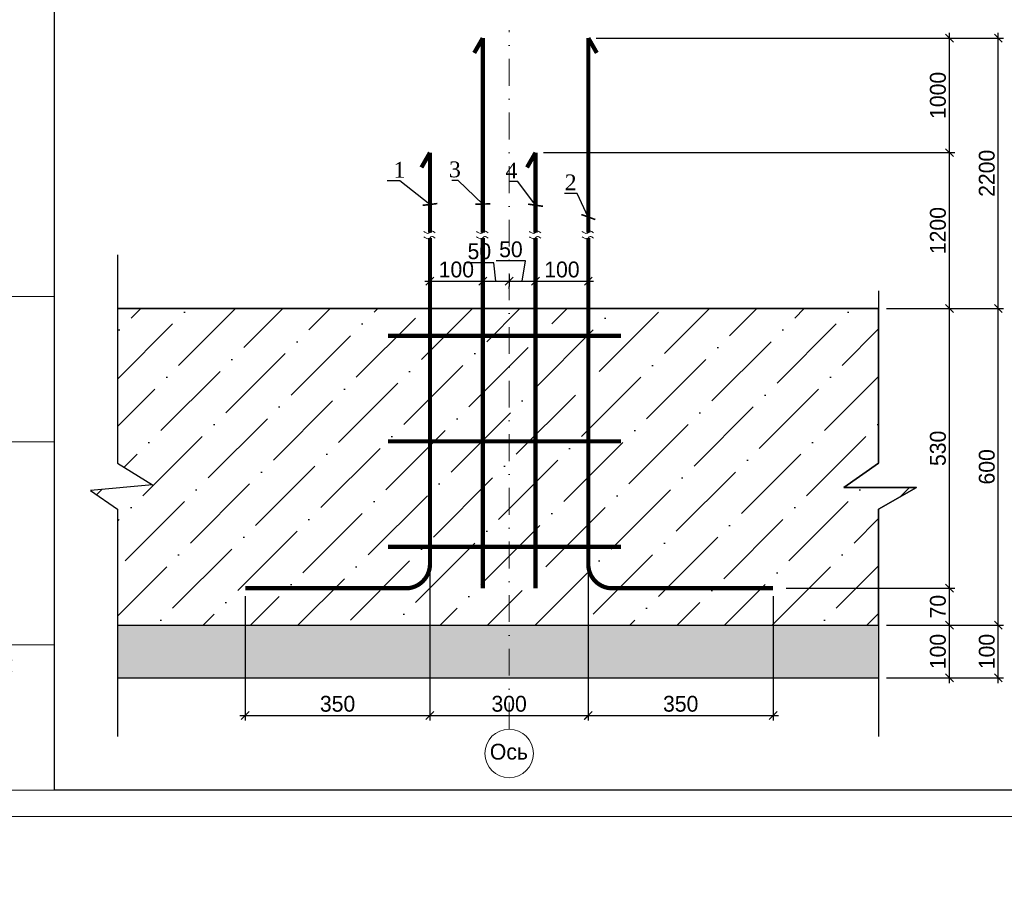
# Model space of a CAD drawing. Header units: millimetres. Extents: x -33345 to 4712671, y -3392 to 121473.
# Tile 158 of 256: x 899429 to 918082, y 43253 to 59599. Entities that reach past the tile are written whole.
import ezdxf
from ezdxf import colors
from ezdxf.entities.mleader import LeaderData, LeaderLine
from ezdxf.math import Vec2, Vec3

# ---------------------------------------------------------------- set-up
doc = ezdxf.new("R2010")
doc.units = ezdxf.units.MM
doc.linetypes.add('DASHDOTX2', pattern=[50.8, 25.4, -12.7, 0, -12.7])
for name, color, linetype, lineweight in [('Lina', 7, 'Continuous', 20), ('КЖ Текст', 250, 'Continuous', 15), ('планыыыы', 7, 'Continuous', 0)]:
    doc.layers.add(name, color=color, linetype=linetype, lineweight=lineweight)
doc.layers.add('СПДС_РАЗМЕРЫ', color=7, linetype='Continuous')
doc.styles.add('ISO', font='isocpeui.ttf')
doc.styles.add('SIMPLEX350', font='times.ttf', dxfattribs={"height": 350})
doc.styles.get("Standard").update_dxf_attribs({"font": 'arial.ttf'})
doc.styles.add('Times New Roman', font='times.ttf')
doc.styles.add('X-U-RW-01$0$StyleROMANS', font='GOTHIC.TTF')
doc.dimstyles.new('М100', dxfattribs={"dimscale": 100, "dimtxt": 3, "dimasz": 1.5, "dimexe": 1, "dimexo": 1.5, "dimgap": 0.6, "dimtad": 1, "dimdec": 0, "dimtxsty": 'Standard', "dimblk": 'OBLIQUE', "dimcen": 2.5, "dimdle": 1, "dimadec": 0, "dimazin": 0, "dimtfac": 1, "dimtdec": 0, "dimtmove": 0, "dimatfit": 3, "dimldrblk": 'OBLIQUE', "dimfxl": 1.25, "dimarcsym": 0})

# ---------------------------------------------------------------- blocks, each defined once
blk = doc.blocks.new('awe4tD')
at = {"layer": 'Lina', "ltscale": 10}
for p, q in [((-44312815, 22744228), (-44314815, 22744228)), ((-44312815, 22741478), (-44314135, 22741478)), ((-44312815, 22737628), (-44314135, 22737628))]:
    blk.add_line(p, q, dxfattribs=at)
blk.add_lwpolyline([(-44239015, 22734378), (-44314815, 22734378), (-44314815, 22776378), (-44239015, 22776378)], close=True, dxfattribs=at)
at = {"layer": 'Lina', "lineweight": 30, "ltscale": 10}
blk.add_lwpolyline([(-44239515, 22734878), (-44312815, 22734878), (-44312815, 22775878), (-44239515, 22775878)], close=True, dxfattribs=at)
at = {"layer": 'Lina', "ltscale": 10}
blk.add_lwpolyline([(-44312815, 22734878), (-44314135, 22734878), (-44314135, 22744228)], dxfattribs=at)
at = {"layer": 'Lina', "ltscale": 10, "char_height": 330, "attachment_point": 1, "rotation": 90, "style": 'Times New Roman'}
for s, insert, width in [('Взам. инв. N', (-44314047, 22741499), 2670.44), ('Подпись и дата', (-44314062, 22737939), 3220.15), ('Инв. N подл.', (-44314039, 22734997), 2670.44)]:
    blk.add_mtext(s, dxfattribs=dict(at, insert=insert, width=width))
blk = doc.blocks.new('_Oblique')
at = {"color": 0, "linetype": 'ByBlock', "lineweight": -2}
blk.add_line((-0.5, -0.5), (0.5, 0.5), dxfattribs=at)
blk = doc.blocks.new('*D1269')
at = {"layer": 'Defpoints', "color": 0, "ltscale": 4, "transparency": 16777216}
for p in [(907201, 49443), (903701, 48826), (907201, 46416)]:
    blk.add_point(p, dxfattribs=at)
at = {"layer": 'СПДС_РАЗМЕРЫ', "color": 0, "lineweight": -2, "ltscale": 4, "transparency": 16777216}
for p, q in [((907201, 49293), (907201, 46316)), ((903701, 48676), (903701, 46316)), ((903601, 46416), (907301, 46416))]:
    blk.add_line(p, q, dxfattribs=at)
at = {"layer": 'СПДС_РАЗМЕРЫ', "color": 0, "lineweight": -2, "ltscale": 4, "transparency": 16777216, "xscale": 150, "yscale": 150, "zscale": 150, "rotation": 180}
blk.add_blockref('_Oblique', (903701, 46416), dxfattribs=at)
at = {"layer": 'СПДС_РАЗМЕРЫ', "color": 0, "lineweight": -2, "ltscale": 4, "transparency": 16777216, "xscale": 150, "yscale": 150, "zscale": 150}
blk.add_blockref('_Oblique', (907201, 46416), dxfattribs=at)
at = {"layer": 'СПДС_РАЗМЕРЫ', "color": 0, "ltscale": 4, "transparency": 16777216, "insert": (905451, 46634), "char_height": 300, "attachment_point": 5, "style": 'X-U-RW-01$0$StyleROMANS'}
blk.add_mtext('350', dxfattribs=at)
blk = doc.blocks.new('*D1270')
at = {"layer": 'Defpoints', "color": 0, "ltscale": 4, "transparency": 16777216}
for p in [(907201, 49310), (910200, 49282), (910200, 46416)]:
    blk.add_point(p, dxfattribs=at)
at = {"layer": 'СПДС_РАЗМЕРЫ', "color": 0, "lineweight": -2, "ltscale": 4, "transparency": 16777216}
for p, q in [((907201, 49160), (907201, 46316)), ((910200, 49132), (910200, 46316)), ((907101, 46416), (910300, 46416))]:
    blk.add_line(p, q, dxfattribs=at)
at = {"layer": 'СПДС_РАЗМЕРЫ', "color": 0, "lineweight": -2, "ltscale": 4, "transparency": 16777216, "xscale": 150, "yscale": 150, "zscale": 150, "rotation": 180}
blk.add_blockref('_Oblique', (907201, 46416), dxfattribs=at)
at = {"layer": 'СПДС_РАЗМЕРЫ', "color": 0, "lineweight": -2, "ltscale": 4, "transparency": 16777216, "xscale": 150, "yscale": 150, "zscale": 150}
blk.add_blockref('_Oblique', (910200, 46416), dxfattribs=at)
at = {"layer": 'СПДС_РАЗМЕРЫ', "color": 0, "ltscale": 4, "transparency": 16777216, "insert": (908701, 46634), "char_height": 300, "attachment_point": 5, "style": 'X-U-RW-01$0$StyleROMANS'}
blk.add_mtext('300', dxfattribs=at)
blk = doc.blocks.new('*D1271')
at = {"layer": 'Defpoints', "color": 0, "ltscale": 4, "transparency": 16777216}
for p in [(910201, 49310), (913701, 48826), (913701, 46416)]:
    blk.add_point(p, dxfattribs=at)
at = {"layer": 'СПДС_РАЗМЕРЫ', "color": 0, "lineweight": -2, "ltscale": 4, "transparency": 16777216}
for p, q in [((910201, 49160), (910201, 46316)), ((913701, 48676), (913701, 46316)), ((910101, 46416), (913801, 46416))]:
    blk.add_line(p, q, dxfattribs=at)
at = {"layer": 'СПДС_РАЗМЕРЫ', "color": 0, "lineweight": -2, "ltscale": 4, "transparency": 16777216, "xscale": 150, "yscale": 150, "zscale": 150, "rotation": 180}
blk.add_blockref('_Oblique', (910201, 46416), dxfattribs=at)
at = {"layer": 'СПДС_РАЗМЕРЫ', "color": 0, "lineweight": -2, "ltscale": 4, "transparency": 16777216, "xscale": 150, "yscale": 150, "zscale": 150}
blk.add_blockref('_Oblique', (913701, 46416), dxfattribs=at)
at = {"layer": 'СПДС_РАЗМЕРЫ', "color": 0, "ltscale": 4, "transparency": 16777216, "insert": (911951, 46634), "char_height": 300, "attachment_point": 5, "style": 'X-U-RW-01$0$StyleROMANS'}
blk.add_mtext('350', dxfattribs=at)
blk = doc.blocks.new('*D1272')
at = {"layer": 'Defpoints', "color": 0, "ltscale": 4, "transparency": 16777216}
for p in [(915701, 48126), (917043, 48126), (915701, 47126)]:
    blk.add_point(p, dxfattribs=at)
at = {"layer": 'СПДС_РАЗМЕРЫ', "color": 0, "lineweight": -2, "ltscale": 4, "transparency": 16777216}
for p, q in [((915851, 48126), (917143, 48126)), ((917043, 47026), (917043, 48226)), ((915851, 47126), (917143, 47126))]:
    blk.add_line(p, q, dxfattribs=at)
at = {"layer": 'СПДС_РАЗМЕРЫ', "color": 0, "lineweight": -2, "ltscale": 4, "transparency": 16777216, "xscale": 150, "yscale": 150, "zscale": 150}
for p, rotation in [((917043, 48126), 90), ((917043, 47126), 270)]:
    blk.add_blockref('_Oblique', p, dxfattribs=dict(at, rotation=rotation))
at = {"layer": 'СПДС_РАЗМЕРЫ', "color": 0, "ltscale": 4, "transparency": 16777216, "insert": (916825, 47626), "char_height": 300, "attachment_point": 5, "rotation": 90, "style": 'X-U-RW-01$0$StyleROMANS'}
blk.add_mtext('100', dxfattribs=at)
blk = doc.blocks.new('*D1273')
at = {"layer": 'Defpoints', "color": 0, "ltscale": 4, "transparency": 16777216}
for p in [(913801, 48826), (917043, 48826), (915701, 48126)]:
    blk.add_point(p, dxfattribs=at)
at = {"layer": 'СПДС_РАЗМЕРЫ', "color": 0, "lineweight": -2, "ltscale": 4, "transparency": 16777216}
for p, q in [((917043, 48026), (917043, 48926)), ((913951, 48826), (917143, 48826)), ((915851, 48126), (917143, 48126))]:
    blk.add_line(p, q, dxfattribs=at)
at = {"layer": 'СПДС_РАЗМЕРЫ', "color": 0, "lineweight": -2, "ltscale": 4, "transparency": 16777216, "xscale": 150, "yscale": 150, "zscale": 150}
for p, rotation in [((917043, 48826), 90), ((917043, 48126), 270)]:
    blk.add_blockref('_Oblique', p, dxfattribs=dict(at, rotation=rotation))
at = {"layer": 'СПДС_РАЗМЕРЫ', "color": 0, "ltscale": 4, "transparency": 16777216, "insert": (916825, 48476), "char_height": 300, "attachment_point": 5, "rotation": 90, "style": 'X-U-RW-01$0$StyleROMANS'}
blk.add_mtext('70', dxfattribs=at)
blk = doc.blocks.new('*D1274')
at = {"layer": 'Defpoints', "color": 0, "ltscale": 4, "transparency": 16777216}
for p in [(915701, 54126), (917043, 54126), (913801, 48826)]:
    blk.add_point(p, dxfattribs=at)
at = {"layer": 'СПДС_РАЗМЕРЫ', "color": 0, "lineweight": -2, "ltscale": 4, "transparency": 16777216}
for p, q in [((915851, 54126), (917143, 54126)), ((917043, 48726), (917043, 54226)), ((913951, 48826), (917143, 48826))]:
    blk.add_line(p, q, dxfattribs=at)
at = {"layer": 'СПДС_РАЗМЕРЫ', "color": 0, "lineweight": -2, "ltscale": 4, "transparency": 16777216, "xscale": 150, "yscale": 150, "zscale": 150}
for p, rotation in [((917043, 54126), 90), ((917043, 48826), 270)]:
    blk.add_blockref('_Oblique', p, dxfattribs=dict(at, rotation=rotation))
at = {"layer": 'СПДС_РАЗМЕРЫ', "color": 0, "ltscale": 4, "transparency": 16777216, "insert": (916825, 51476), "char_height": 300, "attachment_point": 5, "rotation": 90, "style": 'X-U-RW-01$0$StyleROMANS'}
blk.add_mtext('530', dxfattribs=at)
blk = doc.blocks.new('*D1275')
at = {"layer": 'Defpoints', "color": 0, "ltscale": 4, "transparency": 16777216}
for p in [(915701, 48126), (917968, 48126), (915701, 47126)]:
    blk.add_point(p, dxfattribs=at)
at = {"layer": 'СПДС_РАЗМЕРЫ', "color": 0, "lineweight": -2, "ltscale": 4, "transparency": 16777216}
for p, q in [((915851, 48126), (918068, 48126)), ((917968, 47026), (917968, 48226)), ((915851, 47126), (918068, 47126))]:
    blk.add_line(p, q, dxfattribs=at)
at = {"layer": 'СПДС_РАЗМЕРЫ', "color": 0, "lineweight": -2, "ltscale": 4, "transparency": 16777216, "xscale": 150, "yscale": 150, "zscale": 150}
for p, rotation in [((917968, 48126), 90), ((917968, 47126), 270)]:
    blk.add_blockref('_Oblique', p, dxfattribs=dict(at, rotation=rotation))
at = {"layer": 'СПДС_РАЗМЕРЫ', "color": 0, "ltscale": 4, "transparency": 16777216, "insert": (917751, 47626), "char_height": 300, "attachment_point": 5, "rotation": 90, "style": 'X-U-RW-01$0$StyleROMANS'}
blk.add_mtext('100', dxfattribs=at)
blk = doc.blocks.new('*D1276')
at = {"layer": 'Defpoints', "color": 0, "ltscale": 4, "transparency": 16777216}
for p in [(915701, 54126), (917968, 54126), (915701, 48126)]:
    blk.add_point(p, dxfattribs=at)
at = {"layer": 'СПДС_РАЗМЕРЫ', "color": 0, "lineweight": -2, "ltscale": 4, "transparency": 16777216}
for p, q in [((915851, 54126), (918068, 54126)), ((917968, 48026), (917968, 54226)), ((915851, 48126), (918068, 48126))]:
    blk.add_line(p, q, dxfattribs=at)
at = {"layer": 'СПДС_РАЗМЕРЫ', "color": 0, "lineweight": -2, "ltscale": 4, "transparency": 16777216, "xscale": 150, "yscale": 150, "zscale": 150}
for p, rotation in [((917968, 54126), 90), ((917968, 48126), 270)]:
    blk.add_blockref('_Oblique', p, dxfattribs=dict(at, rotation=rotation))
at = {"layer": 'СПДС_РАЗМЕРЫ', "color": 0, "ltscale": 4, "transparency": 16777216, "insert": (917751, 51126), "char_height": 300, "attachment_point": 5, "rotation": 90, "style": 'X-U-RW-01$0$StyleROMANS'}
blk.add_mtext('600', dxfattribs=at)
blk = doc.blocks.new('*D1277')
at = {"layer": 'Defpoints', "color": 0, "ltscale": 4, "transparency": 16777216}
for p in [(907201, 54540), (908201, 54646), (908201, 54646)]:
    blk.add_point(p, dxfattribs=at)
at = {"layer": 'СПДС_РАЗМЕРЫ', "color": 0, "lineweight": -2, "ltscale": 4, "transparency": 16777216}
for p, q in [((907201, 54690), (907201, 54746)), ((907101, 54646), (908301, 54646)), ((908201, 54496), (908201, 54546))]:
    blk.add_line(p, q, dxfattribs=at)
at = {"layer": 'СПДС_РАЗМЕРЫ', "color": 0, "lineweight": -2, "ltscale": 4, "transparency": 16777216, "xscale": 150, "yscale": 150, "zscale": 150, "rotation": 180}
blk.add_blockref('_Oblique', (907201, 54646), dxfattribs=at)
at = {"layer": 'СПДС_РАЗМЕРЫ', "color": 0, "lineweight": -2, "ltscale": 4, "transparency": 16777216, "xscale": 150, "yscale": 150, "zscale": 150}
blk.add_blockref('_Oblique', (908201, 54646), dxfattribs=at)
at = {"layer": 'СПДС_РАЗМЕРЫ', "color": 0, "ltscale": 4, "transparency": 16777216, "insert": (907701, 54864), "char_height": 300, "attachment_point": 5, "style": 'X-U-RW-01$0$StyleROMANS'}
blk.add_mtext('100', dxfattribs=at)
blk = doc.blocks.new('*D1278')
at = {"layer": 'Defpoints', "color": 0, "ltscale": 4, "transparency": 16777216}
for p in [(908201, 54646), (908701, 54646), (908701, 54646)]:
    blk.add_point(p, dxfattribs=at)
at = {"layer": 'СПДС_РАЗМЕРЫ', "color": 0, "lineweight": -2, "ltscale": 4, "transparency": 16777216}
for p, q in [((908413, 54991), (907861, 54991)), ((908451, 54646), (908413, 54991)), ((908201, 54796), (908201, 54746)), ((908101, 54646), (908801, 54646)), ((908701, 54496), (908701, 54546))]:
    blk.add_line(p, q, dxfattribs=at)
at = {"layer": 'СПДС_РАЗМЕРЫ', "color": 0, "lineweight": -2, "ltscale": 4, "transparency": 16777216, "xscale": 150, "yscale": 150, "zscale": 150, "rotation": 180}
blk.add_blockref('_Oblique', (908201, 54646), dxfattribs=at)
at = {"layer": 'СПДС_РАЗМЕРЫ', "color": 0, "lineweight": -2, "ltscale": 4, "transparency": 16777216, "xscale": 150, "yscale": 150, "zscale": 150}
blk.add_blockref('_Oblique', (908701, 54646), dxfattribs=at)
at = {"layer": 'СПДС_РАЗМЕРЫ', "color": 0, "ltscale": 4, "transparency": 16777216, "insert": (908137, 55209), "char_height": 300, "attachment_point": 5, "style": 'X-U-RW-01$0$StyleROMANS'}
blk.add_mtext('50', dxfattribs=at)
blk = doc.blocks.new('*D1279')
at = {"layer": 'Defpoints', "color": 0, "ltscale": 4, "transparency": 16777216}
for p in [(909201, 54646), (910201, 54646), (910201, 54477)]:
    blk.add_point(p, dxfattribs=at)
at = {"layer": 'СПДС_РАЗМЕРЫ', "color": 0, "lineweight": -2, "ltscale": 4, "transparency": 16777216}
for p, q in [((910201, 54627), (910201, 54746)), ((909101, 54646), (910301, 54646)), ((909201, 54496), (909201, 54546))]:
    blk.add_line(p, q, dxfattribs=at)
at = {"layer": 'СПДС_РАЗМЕРЫ', "color": 0, "lineweight": -2, "ltscale": 4, "transparency": 16777216, "xscale": 150, "yscale": 150, "zscale": 150, "rotation": 180}
blk.add_blockref('_Oblique', (909201, 54646), dxfattribs=at)
at = {"layer": 'СПДС_РАЗМЕРЫ', "color": 0, "lineweight": -2, "ltscale": 4, "transparency": 16777216, "xscale": 150, "yscale": 150, "zscale": 150}
blk.add_blockref('_Oblique', (910201, 54646), dxfattribs=at)
at = {"layer": 'СПДС_РАЗМЕРЫ', "color": 0, "ltscale": 4, "transparency": 16777216, "insert": (909701, 54864), "char_height": 300, "attachment_point": 5, "style": 'X-U-RW-01$0$StyleROMANS'}
blk.add_mtext('100', dxfattribs=at)
blk = doc.blocks.new('_ArchTick')
at = {"color": 0, "linetype": 'ByBlock', "const_width": 0.15}
blk.add_lwpolyline([(-0.5, -0.5), (0.5, 0.5)], dxfattribs=at)
blk = doc.blocks.new('*D1280')
at = {"layer": 'Defpoints', "color": 0, "ltscale": 4, "transparency": 16777216}
for p in [(908701, 54921), (909201, 54921), (909201, 54646)]:
    blk.add_point(p, dxfattribs=at)
at = {"layer": 'СПДС_РАЗМЕРЫ', "color": 0, "lineweight": -2, "ltscale": 4, "transparency": 16777216}
for p, q in [((909011, 55028), (908458, 55028)), ((908951, 54646), (909011, 55028)), ((908701, 54771), (908701, 54546)), ((909201, 54771), (909201, 54546)), ((908601, 54646), (909301, 54646))]:
    blk.add_line(p, q, dxfattribs=at)
at = {"layer": 'СПДС_РАЗМЕРЫ', "color": 0, "lineweight": -2, "ltscale": 4, "transparency": 16777216, "xscale": 150, "yscale": 150, "zscale": 150, "rotation": 180}
blk.add_blockref('_Oblique', (908701, 54646), dxfattribs=at)
at = {"layer": 'СПДС_РАЗМЕРЫ', "color": 0, "lineweight": -2, "ltscale": 4, "transparency": 16777216, "xscale": 150, "yscale": 150, "zscale": 150}
blk.add_blockref('_Oblique', (909201, 54646), dxfattribs=at)
at = {"layer": 'СПДС_РАЗМЕРЫ', "color": 0, "ltscale": 4, "transparency": 16777216, "insert": (908735, 55246), "char_height": 300, "attachment_point": 5, "style": 'X-U-RW-01$0$StyleROMANS'}
blk.add_mtext('50', dxfattribs=at)
blk = doc.blocks.new('*D1281')
at = {"layer": 'Defpoints', "color": 0, "ltscale": 4, "transparency": 16777216}
for p in [(909201, 57080), (917043, 57080), (915701, 54126)]:
    blk.add_point(p, dxfattribs=at)
at = {"layer": 'СПДС_РАЗМЕРЫ', "color": 0, "lineweight": -2, "ltscale": 4, "transparency": 16777216}
for p, q in [((909351, 57080), (917143, 57080)), ((917043, 54026), (917043, 57180)), ((915851, 54126), (917143, 54126))]:
    blk.add_line(p, q, dxfattribs=at)
at = {"layer": 'СПДС_РАЗМЕРЫ', "color": 0, "lineweight": -2, "ltscale": 4, "transparency": 16777216, "xscale": 150, "yscale": 150, "zscale": 150}
for p, rotation in [((917043, 57080), 90), ((917043, 54126), 270)]:
    blk.add_blockref('_Oblique', p, dxfattribs=dict(at, rotation=rotation))
at = {"layer": 'СПДС_РАЗМЕРЫ', "color": 0, "ltscale": 4, "transparency": 16777216, "insert": (916825, 55603), "char_height": 300, "attachment_point": 5, "rotation": 90, "style": 'X-U-RW-01$0$StyleROMANS'}
blk.add_mtext('1200', dxfattribs=at)
blk = doc.blocks.new('*D1282')
at = {"layer": 'Defpoints', "color": 0, "ltscale": 4, "transparency": 16777216}
for p in [(910201, 59250), (917043, 59250), (909201, 57080)]:
    blk.add_point(p, dxfattribs=at)
at = {"layer": 'СПДС_РАЗМЕРЫ', "color": 0, "lineweight": -2, "ltscale": 4, "transparency": 16777216}
for p, q in [((917043, 56980), (917043, 59350)), ((910351, 59250), (917143, 59250)), ((909351, 57080), (917143, 57080))]:
    blk.add_line(p, q, dxfattribs=at)
at = {"layer": 'СПДС_РАЗМЕРЫ', "color": 0, "lineweight": -2, "ltscale": 4, "transparency": 16777216, "xscale": 150, "yscale": 150, "zscale": 150}
for p, rotation in [((917043, 59250), 90), ((917043, 57080), 270)]:
    blk.add_blockref('_Oblique', p, dxfattribs=dict(at, rotation=rotation))
at = {"layer": 'СПДС_РАЗМЕРЫ', "color": 0, "ltscale": 4, "transparency": 16777216, "insert": (916825, 58165), "char_height": 300, "attachment_point": 5, "rotation": 90, "style": 'X-U-RW-01$0$StyleROMANS'}
blk.add_mtext('1000', dxfattribs=at)
blk = doc.blocks.new('*D1283')
at = {"layer": 'Defpoints', "color": 0, "ltscale": 10, "transparency": 16777216}
for p in [(915870, 59250), (917968, 59250), (915701, 54126)]:
    blk.add_point(p, dxfattribs=at)
at = {"layer": 'СПДС_РАЗМЕРЫ', "color": 0, "lineweight": -2, "ltscale": 10, "transparency": 16777216}
for p, q in [((917968, 54026), (917968, 59350)), ((916020, 59250), (918068, 59250)), ((915851, 54126), (918068, 54126))]:
    blk.add_line(p, q, dxfattribs=at)
at = {"layer": 'СПДС_РАЗМЕРЫ', "color": 0, "lineweight": -2, "ltscale": 10, "transparency": 16777216, "xscale": 150, "yscale": 150, "zscale": 150}
for p, rotation in [((917968, 59250), 90), ((917968, 54126), 270)]:
    blk.add_blockref('_Oblique', p, dxfattribs=dict(at, rotation=rotation))
at = {"layer": 'СПДС_РАЗМЕРЫ', "color": 0, "ltscale": 10, "transparency": 16777216, "insert": (917751, 56688), "char_height": 300, "attachment_point": 5, "rotation": 90, "style": 'X-U-RW-01$0$StyleROMANS'}
blk.add_mtext('2200', dxfattribs=at)

msp = doc.modelspace()

# ---------------------------------------------------------------- hatches: boundary and pattern name
at = {"lineweight": 25, "transparency": 33554472}
h = msp.add_hatch(dxfattribs=at)
h.set_pattern_fill('ANSI36', color=256, scale=200)
h.set_pattern_definition([(45, (907601.16, 51026.3), (336.76, 1234.785), [1587.5, -317.5, 0, -317.5])])
h.paths.add_polyline_path([(901942.871, 50784.3), (900769.256, 50675.002), (901280.716, 50326.24), (901280.716, 48126.305), (915701.164, 48126.305), (915701.164, 50326.24), (916419.705, 50732.769), (915039.346, 50732.769), (915701.164, 51193.62), (915701.164, 54126.305), (901280.716, 54126.305), (901280.716, 51193.62)])
at = {"lineweight": 25}
h = msp.add_hatch(dxfattribs=at)
h.set_pattern_fill('AR-CONC', color=256, scale=3)
h.set_pattern_definition([(50, (907601.16, 47526.3), (546.554, -47.817), [57.15, -628.65]), (355, (907601.16, 47526.3), (-105.73, 573.17), [45.72, -502.92]), (100.4514, (907646.7, 47522.3), (440.824, 525.353), [48.57, -534.27]), (46.184, (907601.16, 47678.7), (813.237, -126.127), [85.725, -942.975]), (96.636, (907668.9, 47668.2), (712.21, 742.28), [72.855, -801.41]), (351.184, (907601.2, 47678.7), (712.21, 742.28), [68.58, -754.38]), (21, (907677.36, 47640.6), (454.843, -306.796), [57.15, -628.65]), (326, (907677.36, 47640.6), (185.406, 552.564), [45.72, -502.92]), (71.4514, (907715.27, 47615.04), (640.25, 245.77), [48.57, -534.27]), (37.5, (907601.16, 47526.3), (9.266, 253.665), [0, -496.824, 0, -510.54, 0, -504.825]), (7.5, (907601.16, 47526.3), (200.459, 300.542), [0, -291.084, 0, -485.394, 0, -192.405]), (327.5, (907431.24, 47526.3), (406.772, -17.186), [0, -190.5, 0, -594.36, 0, -788.67]), (317.5, (907355.04, 47526.3), (444.388, 76.28), [0, -247.65, 0, -394.716, 0, -560.07])])
h.paths.add_polyline_path([(915701.164, 47126.305), (915701.164, 48126.305), (901280.716, 48126.305), (901280.716, 47126.305)])

# ---------------------------------------------------------------- linework, layer by layer
at = {"linetype": 'DASHDOTX2', "lineweight": 5, "ltscale": 20}
msp.add_line((908701.164, 46153.921), (908701.164, 59401.714), dxfattribs=at)
at = {"color": 6, "lineweight": 0, "ltscale": 20, "const_width": 80}
for points in [[(908201.164, 59250.011), (908040.005, 58969.348)], [(908201.164, 59250.011), (908201.164, 55563.675)], [(909201.164, 57079.657), (909040.005, 56798.994)], [(909201.164, 57079.657), (909201.164, 55563.675)], [(908201.164, 55463.675), (908201.164, 48826.305)], [(909201.164, 55463.675), (909201.164, 48826.305)]]:
    msp.add_lwpolyline(points, dxfattribs=at)
at = {"color": 1, "lineweight": 0, "ltscale": 20, "const_width": 80}
for points in [[(910201.164, 55563.675), (910201.164, 59250.011)], [(910201.164, 59250.011), (910362.324, 58969.348)], [(907201.164, 57079.657), (907040.005, 56798.994)], [(907201.164, 55563.675), (907201.164, 57079.657)]]:
    msp.add_lwpolyline(points, dxfattribs=at)
for points in [[(903701.164, 48826.305), (906795.886, 48826.305, 0.393946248), (907201.164, 49309.993), (907201.164, 55463.675)], [(913701.164, 48826.305), (910606.443, 48826.305, -0.398850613), (910201.164, 49309.993), (910201.164, 55463.675)]]:
    msp.add_lwpolyline(points, format="xyb", dxfattribs=at)
at = {"lineweight": 25}
for points in [[(901280.716, 55145.628), (901280.716, 51193.62), (901942.871, 50784.3), (900769.256, 50675.002), (901280.716, 50326.24), (901280.716, 46014.956)], [(901280.716, 54126.305), (915701.164, 54126.305)], [(901280.716, 48126.305), (915701.164, 48126.305)], [(901280.716, 47126.305), (915701.164, 47126.305)]]:
    msp.add_lwpolyline(points, dxfattribs=at)
msp.add_lwpolyline([(901280.716, 54126.305), (901280.716, 51193.62), (901942.871, 50784.3), (900769.256, 50675.002), (901280.716, 50326.24), (901280.716, 48126.305), (915701.164, 48126.305), (915701.164, 50326.24), (916419.705, 50732.769), (915039.346, 50732.769), (915701.164, 51193.62), (915701.164, 54126.305)], close=True, dxfattribs=at)
at = {"color": 32, "lineweight": 0, "ltscale": 20, "true_color": 0xcd6928, "const_width": 80}
for points in [[(906403.099, 53608.655), (910817.238, 53608.655)], [(906403.099, 51609.005), (910817.238, 51609.005)], [(906403.099, 49609.356), (910817.238, 49609.356)]]:
    msp.add_lwpolyline(points, dxfattribs=at)
at = {"color": 1, "lineweight": 0}
for points in [[(907300.797, 55557.132), (907235.381, 55592.154), (907156.574, 55548.361), (907086.215, 55582.156), (907086.761, 55581.612)], [(908300.797, 55557.132), (908235.381, 55592.154), (908156.574, 55548.361), (908086.215, 55582.156), (908086.761, 55581.612)], [(909300.797, 55557.132), (909235.381, 55592.154), (909156.574, 55548.361), (909086.215, 55582.156), (909086.761, 55581.612)], [(910300.797, 55557.132), (910235.381, 55592.154), (910156.574, 55548.361), (910086.215, 55582.156), (910086.761, 55581.612)], [(907300.797, 55457.132), (907235.381, 55492.154), (907156.574, 55448.361), (907086.215, 55482.156), (907086.761, 55481.612)], [(908300.797, 55457.132), (908235.381, 55492.154), (908156.574, 55448.361), (908086.215, 55482.156), (908086.761, 55481.612)], [(909300.797, 55457.132), (909235.381, 55492.154), (909156.574, 55448.361), (909086.215, 55482.156), (909086.761, 55481.612)], [(910300.797, 55457.132), (910235.381, 55492.154), (910156.574, 55448.361), (910086.215, 55482.156), (910086.761, 55481.612)]]:
    msp.add_spline(points, degree=3, dxfattribs=at)
at = {"layer": 'планыыыы'}
msp.add_circle((908701.164, 45694.146), 459.775, dxfattribs=at)
at = {"layer": 'СПДС_РАЗМЕРЫ', "color": 0, "ltscale": 4}
msp.add_lwpolyline([(915701.164, 54463.738), (915701.164, 51193.62), (915039.346, 50732.769), (916419.705, 50732.769), (915701.164, 50326.24), (915701.164, 46014.956)], dxfattribs=at)

# ---------------------------------------------------------------- block references
msp.add_blockref('awe4tD', (45212903.28, -22689876.566))

# ---------------------------------------------------------------- texts
at = {"char_height": 300, "attachment_point": 1}
for s, insert, width, style in [('\\pi2734.5;{\\H1.33333x;Примечание:\\H1.25003x; \\P\\pi0;}1. Данный лист читать совместно с листом {\\C1;КР-3.\\P}2. Бетонирование допускается после установки всех выпускаемых стержней в вертикальные конструкции.', (328516.802, 47688.501), 15750.75644, 'ISO'), ('Ось', (908335.713, 45878.198), 389.36983, 'X-U-RW-01$0$StyleROMANS')]:
    msp.add_mtext(s, dxfattribs=dict(at, insert=insert, width=width, style=style))
at = {"layer": 'КЖ Текст', "color": 0, "insert": (830207.795, 51638.146), "char_height": 300, "width": 9524.17303, "attachment_point": 5, "style": 'X-U-RW-01$0$StyleROMANS'}
msp.add_mtext('\\pi-588.87,l600,t600;1.^IДанный лист читать совместно с л. \\P2.^IВязку поперечных стержней (хомутов) во всех пересечениях с рабочей арматурой проводить отожжённой стальной проволокой диаметром 0.8-1.2мм. \\P3.^IКонцы поперечных стержней (хомутов) заводить в тело бетона на длину не менее 50мм.\\P4.^IКонцы продольных стержней заанкеровать в торцевые колонны на длину 40d (d-длина арматурного стержня).\\P5.^IМарка стали для арматуры АIII и АI должно быть 25Г2С или 35ГС по ГОСТ 14098-91\\P{\\A1;\\C256;6.^IПосле распалубливания боковые и верхние поверхности фундамента, соприкасающиеся с грунтом, обклеить полиизолом выступающими снизу фундамента. }', dxfattribs=at)

# ---------------------------------------------------------------- dimensions: what is measured, and where the dimension line sits
at = {"layer": 'СПДС_РАЗМЕРЫ', "color": 0, "ltscale": 4}
for base, p1, p2, text, picture, middle in [((917042.86, 59250.011), (909201.164, 57079.657), (910201.164, 59250.011), '1000', '*D1282', (916825.314, 58164.834)), ((917042.86, 57079.657), (915701.164, 54126.305), (909201.164, 57079.657), '1200', '*D1281', (916825.314, 55602.981))]:
    dim = msp.add_linear_dim(base=base, p1=p1, p2=p2, angle=90, text=text, dimstyle='М100', override={"dimlfac": 0.1, "dimtxsty": 'X-U-RW-01$0$StyleROMANS', "dimtmove": 1}, dxfattribs=at)
    dim.commit()
    dim.dimension.update_dxf_attribs({"geometry": picture, "text_midpoint": middle})
at = {"layer": 'СПДС_РАЗМЕРЫ', "ltscale": 10}
dim = msp.add_linear_dim(base=(917968.268, 59250.011), p1=(915701.164, 54126.305), p2=(915870.245, 59250.011), angle=90, text='2200', dimstyle='М100', override={"dimlfac": 0.1, "dimtxsty": 'X-U-RW-01$0$StyleROMANS', "dimtmove": 1}, dxfattribs=at)
dim.commit()
dim.dimension.update_dxf_attribs({"geometry": '*D1283', "text_midpoint": (917750.722, 56688.158)})
at = {"layer": 'СПДС_РАЗМЕРЫ', "color": 0, "ltscale": 4}
for base, p1, p2, picture, middle in [((908701.164, 54645.967), (908201.164, 54645.967), (908701.164, 54645.967), '*D1278', (908353.199, 54991.208)), ((909201.164, 54645.967), (908701.164, 54921.147), (909201.164, 54921.147), '*D1280', (908951.015, 55028.134))]:
    dim = msp.add_linear_dim(base=base, p1=p1, p2=p2, dimstyle='М100', override={"dimlfac": 0.1, "dimtxsty": 'X-U-RW-01$0$StyleROMANS', "dimtmove": 1}, dxfattribs=at)
    dim.commit()
    dim.dimension.update_dxf_attribs({"geometry": picture, "text_midpoint": middle, "dimtype": 160})
for base, p1, p2, picture, middle in [((908201.164, 54645.967), (907201.164, 54540.407), (908201.164, 54645.967), '*D1277', (907701.164, 54863.513)), ((910201.164, 54645.967), (909201.164, 54645.967), (910201.164, 54477.239), '*D1279', (909701.164, 54863.513)), ((907201.164, 46416.304), (903701.164, 48826.305), (907201.164, 49443.32), '*D1269', (905451.164, 46633.85)), ((910200.295, 46416.304), (907201.164, 49309.993), (910200.295, 49281.766), '*D1270', (908700.729, 46633.85)), ((913701.164, 46416.304), (910201.164, 49309.993), (913701.164, 48826.305), '*D1271', (911951.164, 46633.85))]:
    dim = msp.add_linear_dim(base=base, p1=p1, p2=p2, dimstyle='М100', override={"dimlfac": 0.1, "dimtxsty": 'X-U-RW-01$0$StyleROMANS', "dimtmove": 1}, dxfattribs=at)
    dim.commit()
    dim.dimension.update_dxf_attribs({"geometry": picture, "text_midpoint": middle})
for base, p1, p2, picture, middle in [((917042.86, 54126.305), (913801.164, 48826.305), (915701.164, 54126.305), '*D1274', (916825.314, 51476.305)), ((917968.268, 54126.305), (915701.164, 48126.305), (915701.164, 54126.305), '*D1276', (917750.722, 51126.305)), ((917042.86, 48826.305), (915701.164, 48126.305), (913801.164, 48826.305), '*D1273', (916825.314, 48476.305)), ((917042.86, 48126.305), (915701.164, 47126.305), (915701.164, 48126.305), '*D1272', (916825.314, 47626.305)), ((917968.268, 48126.305), (915701.164, 47126.305), (915701.164, 48126.305), '*D1275', (917750.722, 47626.305))]:
    dim = msp.add_linear_dim(base=base, p1=p1, p2=p2, angle=90, dimstyle='М100', override={"dimlfac": 0.1, "dimtxsty": 'X-U-RW-01$0$StyleROMANS', "dimtmove": 1}, dxfattribs=at)
    dim.commit()
    dim.dimension.update_dxf_attribs({"geometry": picture, "text_midpoint": middle})

# ---------------------------------------------------------------- leaders
at = {"lineweight": 25}
ml = msp.add_multileader_mtext('Standard', dxfattribs=at)
ml.set_content('1', color=256, style='SIMPLEX350')
ml.set_leader_properties()
ml.set_arrow_properties(name='ARCHTICK')
ml.build(insert=Vec2(0, 0))
ml.multileader.update_dxf_attribs({"text_left_attachment_type": 6, "text_right_attachment_type": 6, "dogleg_length": 10, "arrow_head_size": 200})
ctx = ml.context
ctx.base_point, ctx.char_height, ctx.arrow_head_size, ctx.plane_origin = Vec3(906500.01, 56544.625), 300, 200, Vec3(906717.164, 64830.645)
ctx.left_attachment, ctx.right_attachment = 6, 6
notes = []
notes.append((ctx, [(0, (1, 1, 0), (906629.511, 56544.625), (-1, 0), 10, [(0, [(907201.164, 56098.091)], 0, [])])]))
ctx.mtext.insert, ctx.mtext.flow_direction = Vec3(906508.647, 56904.625), 5
ml = msp.add_multileader_mtext('Standard', dxfattribs=at)
ml.set_content('3', color=256, style='SIMPLEX350')
ml.set_leader_properties()
ml.set_arrow_properties(name='ARCHTICK')
ml.build(insert=Vec2(0, 0))
ml.multileader.update_dxf_attribs({"text_left_attachment_type": 6, "text_right_attachment_type": 6, "dogleg_length": 10, "arrow_head_size": 200})
ctx = ml.context
ctx.base_point, ctx.char_height, ctx.arrow_head_size, ctx.plane_origin = Vec3(907557.612, 56552.745), 300, 200, Vec3(908017.164, 62657.58)
ctx.left_attachment, ctx.right_attachment = 6, 6
notes.append((ctx, [(0, (1, 1, 0), (907738.374, 56552.745), (-1, 0), 10, [(0, [(908201.164, 56106.21)], 0, [])])]))
ctx.mtext.insert, ctx.mtext.width, ctx.mtext.flow_direction = Vec3(907559.612, 56912.745), 108.86364, 5
ml = msp.add_multileader_mtext('Standard', dxfattribs=at)
ml.set_content('4', color=256, style='SIMPLEX350')
ml.set_leader_properties()
ml.set_arrow_properties(name='ARCHTICK')
ml.build(insert=Vec2(0, 0))
ml.multileader.update_dxf_attribs({"text_left_attachment_type": 6, "text_right_attachment_type": 6, "dogleg_length": 10, "arrow_head_size": 200})
ctx = ml.context
ctx.base_point, ctx.char_height, ctx.arrow_head_size, ctx.plane_origin = Vec3(908655.786, 56530.028), 300, 200, Vec3(909385.164, 61843.871)
ctx.left_attachment, ctx.right_attachment, ctx.text_align_type = 6, 6, 2
notes.append((ctx, [(1, (1, 1, 0), (908868.993, 56530.028), (-1, 0), 10, [(0, [(909201.164, 56083.493)], 0, [])])]))
ctx.mtext.insert, ctx.mtext.width, ctx.mtext.alignment, ctx.mtext.flow_direction = Vec3(908856.993, 56890.028), 160.09292, 3, 5
ml = msp.add_multileader_mtext('Standard', dxfattribs=at)
ml.set_content('2', color=256, style='SIMPLEX350')
ml.set_leader_properties()
ml.set_arrow_properties(name='ARCHTICK')
ml.build(insert=Vec2(0, 0))
ml.multileader.update_dxf_attribs({"text_left_attachment_type": 6, "text_right_attachment_type": 6, "dogleg_length": 10, "arrow_head_size": 200})
ctx = ml.context
ctx.base_point, ctx.char_height, ctx.arrow_head_size, ctx.plane_origin = Vec3(909783.971, 56306.342), 300, 200, Vec3(910685.164, 64592.361)
ctx.left_attachment, ctx.right_attachment, ctx.text_align_type = 6, 6, 2
notes.append((ctx, [(1, (1, 1, 0), (909991.554, 56306.342), (-1, 0), 10, [(0, [(910201.164, 55859.807)], 0, [])])]))
ctx.mtext.insert, ctx.mtext.alignment, ctx.mtext.flow_direction = Vec3(909979.554, 56666.342), 3, 5
for ctx, leaders in notes:
    for number, flags, end, landing, length, lines in leaders:
        leader = LeaderData()
        leader.index, (leader.has_last_leader_line, leader.has_dogleg_vector, leader.attachment_direction) = number, flags
        leader.last_leader_point, leader.dogleg_vector, leader.dogleg_length = Vec3(end), Vec3(landing), length
        for number, points, colour, breaks in lines:
            line = LeaderLine()
            line.index, line.vertices, line.color, line.breaks = number, Vec3.list(points), colors.encode_raw_color(colour), breaks
            leader.lines.append(line)
        ctx.leaders.append(leader)

doc.saveas('drawing.dxf')
